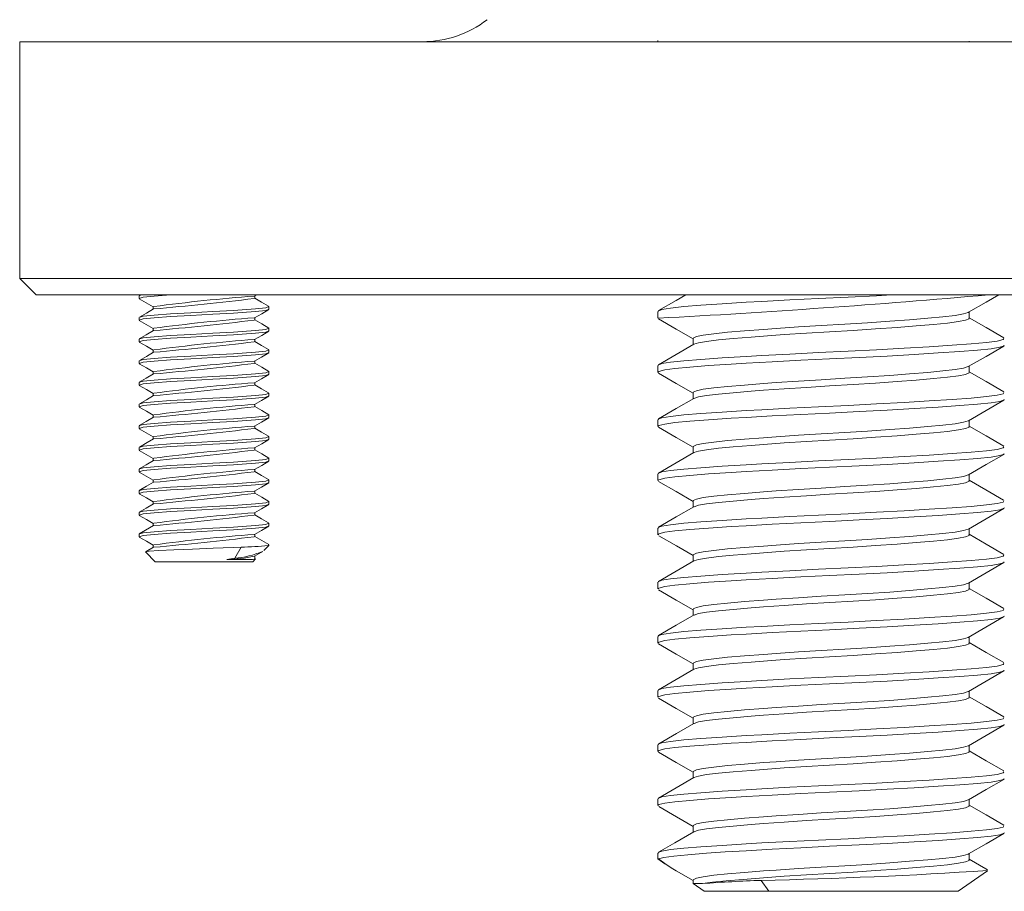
# Model space of a CAD drawing. Header units: inches. Extents: x 0.17 to 4.34, y 0.17 to 4.68.
# Tile 1 of 6: x 0.17 to 1.06, y 0.17 to 0.96. Entities that reach past the tile are written whole.
import ezdxf

# ---------------------------------------------------------------- set-up
doc = ezdxf.new("R2010")
doc.units = ezdxf.units.IN
doc.header["$MEASUREMENT"] = 0

msp = doc.modelspace()

# ---------------------------------------------------------------- linework, layer by layer
at = {"color": 7, "linetype": 'Continuous', "lineweight": 18}
for p, q in [((0.16535, 0.93852), (0.16535, 0.72352)), ((1.64035, 0.93852), (0.16535, 0.93852)), ((0.74537, 0.93953), (0.74537, 0.93852)), ((1.02837, 0.93852), (1.02837, 0.93907)), ((0.16535, 0.72352), (0.18035, 0.70852)), ((0.90285, 0.72352), (0.16535, 0.72352)), ((1.64035, 0.72352), (0.90285, 0.72352)), ((0.18035, 0.70852), (1.62535, 0.70852)), ((0.2738, 0.70766), (0.2738, 0.7052)), ((0.27397, 0.70766), (0.27381, 0.70772)), ((0.27507, 0.70852), (0.274, 0.7079)), ((0.27452, 0.70791), (0.27676, 0.70852)), ((0.37884, 0.70732), (0.38091, 0.70852)), ((0.37912, 0.70519), (0.37912, 0.70749)), ((0.28659, 0.6978), (0.28659, 0.69551)), ((0.39191, 0.69536), (0.39191, 0.69782)), ((0.74537, 0.69347), (0.74537, 0.68732)), ((1.02837, 0.68732), (1.02837, 0.69301)), ((0.2738, 0.68797), (0.2738, 0.68551)), ((0.27397, 0.68797), (0.27381, 0.68803)), ((0.37912, 0.6855), (0.37912, 0.6878)), ((0.28659, 0.67812), (0.28659, 0.67583)), ((0.39191, 0.67567), (0.39191, 0.67813)), ((0.2738, 0.66829), (0.2738, 0.66583)), ((0.27397, 0.66829), (0.27381, 0.66835)), ((0.37912, 0.66582), (0.37912, 0.66812)), ((0.77734, 0.66886), (0.77734, 0.66317)), ((0.28659, 0.65843), (0.28659, 0.65614)), ((0.39191, 0.65599), (0.39191, 0.65845)), ((0.2738, 0.6486), (0.2738, 0.64614)), ((0.27397, 0.6486), (0.27381, 0.64866)), ((0.37912, 0.64613), (0.37912, 0.64843)), ((0.28659, 0.63875), (0.28659, 0.63646)), ((0.39191, 0.6363), (0.39191, 0.63876)), ((0.74537, 0.64426), (0.74537, 0.6381)), ((1.02837, 0.6381), (1.02837, 0.6438)), ((0.2738, 0.62892), (0.2738, 0.62646)), ((0.27397, 0.62892), (0.27381, 0.62898)), ((0.37912, 0.62645), (0.37912, 0.62875)), ((0.28659, 0.61906), (0.28659, 0.61678)), ((0.39191, 0.61662), (0.39191, 0.61908)), ((0.77734, 0.61965), (0.77734, 0.61396)), ((0.2738, 0.60923), (0.2738, 0.60677)), ((0.27397, 0.60923), (0.27381, 0.60929)), ((0.37912, 0.60676), (0.37912, 0.60906)), ((0.28659, 0.59938), (0.28659, 0.59709)), ((0.39191, 0.59693), (0.39191, 0.59939)), ((0.74537, 0.59504), (0.74537, 0.58889)), ((1.02837, 0.58889), (1.02837, 0.59458)), ((0.2738, 0.58955), (0.2738, 0.58709)), ((0.27397, 0.58955), (0.27381, 0.58961)), ((0.37912, 0.58708), (0.37912, 0.58938)), ((0.28659, 0.57969), (0.28659, 0.57741)), ((0.39191, 0.57725), (0.39191, 0.57971)), ((0.2738, 0.56986), (0.2738, 0.5674)), ((0.27397, 0.56986), (0.27381, 0.56992)), ((0.37912, 0.56739), (0.37912, 0.56969)), ((0.77734, 0.57044), (0.77734, 0.56474)), ((0.28659, 0.56001), (0.28659, 0.55772)), ((0.39191, 0.55756), (0.39191, 0.56002)), ((0.2738, 0.55018), (0.2738, 0.54772)), ((0.27397, 0.55018), (0.27381, 0.55024)), ((0.37912, 0.54771), (0.37912, 0.55001)), ((0.28659, 0.54032), (0.28659, 0.53804)), ((0.39191, 0.53788), (0.39191, 0.54034)), ((0.74537, 0.54583), (0.74537, 0.53968)), ((1.02837, 0.53968), (1.02837, 0.54537)), ((0.2738, 0.53049), (0.2738, 0.52803)), ((0.27397, 0.53049), (0.27381, 0.53055)), ((0.37912, 0.52802), (0.37912, 0.53032)), ((0.28659, 0.52064), (0.28659, 0.51835)), ((0.39191, 0.51819), (0.39191, 0.52065)), ((0.77734, 0.52123), (0.77734, 0.51553)), ((0.2738, 0.51081), (0.2738, 0.50835)), ((0.27397, 0.51081), (0.27381, 0.51087)), ((0.37912, 0.50834), (0.37912, 0.51064)), ((0.28659, 0.50095), (0.28659, 0.49867)), ((0.39191, 0.49851), (0.39191, 0.50097)), ((0.74537, 0.49662), (0.74537, 0.49047)), ((1.02837, 0.49047), (1.02837, 0.49616)), ((0.2738, 0.49112), (0.2738, 0.48866)), ((0.27397, 0.49112), (0.27381, 0.49118)), ((0.37912, 0.48865), (0.37912, 0.49095)), ((0.27993, 0.47465), (0.28856, 0.46601)), ((0.28659, 0.48127), (0.28659, 0.47898)), ((0.36674, 0.47922), (0.3608, 0.46913)), ((0.38726, 0.47613), (0.39191, 0.48078)), ((0.39112, 0.48078), (0.39134, 0.48127)), ((0.39191, 0.48078), (0.39112, 0.48078)), ((0.39191, 0.48078), (0.39191, 0.48127)), ((0.28856, 0.46601), (0.37715, 0.46601)), ((0.3537, 0.46799), (0.3608, 0.46913)), ((0.37686, 0.46799), (0.3537, 0.46799)), ((0.37686, 0.46799), (0.37961, 0.46862)), ((0.37715, 0.46601), (0.37968, 0.46854)), ((0.37912, 0.46897), (0.37912, 0.47127)), ((0.77734, 0.47201), (0.77734, 0.46632)), ((0.74537, 0.44741), (0.74537, 0.44125)), ((1.02837, 0.44125), (1.02837, 0.44695)), ((0.77734, 0.4228), (0.77734, 0.41711)), ((0.74537, 0.39819), (0.74537, 0.39204)), ((1.02837, 0.39204), (1.02837, 0.39774)), ((0.77734, 0.37359), (0.77734, 0.36789)), ((0.74537, 0.34898), (0.74537, 0.34283)), ((1.02837, 0.34283), (1.02837, 0.34852)), ((0.77734, 0.32437), (0.77734, 0.31868)), ((0.74537, 0.29977), (0.74537, 0.29362)), ((1.02837, 0.29362), (1.02837, 0.29931)), ((0.77734, 0.27516), (0.77734, 0.26947)), ((0.74537, 0.25056), (0.74537, 0.2444)), ((1.02837, 0.2444), (1.02837, 0.2501)), ((0.77734, 0.22595), (0.77734, 0.22026)), ((0.74537, 0.20134), (0.74537, 0.19595)), ((1.02837, 0.19519), (1.02837, 0.20089)), ((0.74537, 0.19595), (0.7517, 0.19152)), ((0.74605, 0.19595), (0.74537, 0.19595)), ((1.01837, 0.16657), (1.04496, 0.18519)), ((0.77734, 0.17674), (0.77734, 0.17357)), ((0.77734, 0.17357), (0.78734, 0.16657)), ((0.78592, 0.17357), (0.77734, 0.17357)), ((0.84614, 0.16657), (0.83919, 0.17648)), ((0.78734, 0.16657), (0.84614, 0.16657)), ((0.84614, 0.16657), (1.01837, 0.16657))]:
    msp.add_line(p, q, dxfattribs=at)
at = {"color": 7, "linetype": 'Continuous', "lineweight": 18, "flags": 128}
for points in [[(0.27469, 0.70494), (0.27381, 0.70526), (0.2775, 0.70626), (0.28744, 0.70736), (0.30253, 0.70843), (0.30417, 0.70852)], [(0.95779, 0.70852), (0.94394, 0.70777), (0.91817, 0.70649), (0.89122, 0.70524), (0.86536, 0.70397), (0.83984, 0.70259), (0.82553, 0.70176), (0.80387, 0.7004), (0.78444, 0.69904), (0.76887, 0.69779), (0.75672, 0.69653), (0.74902, 0.69522), (0.74553, 0.69383), (0.7458, 0.69347)], [(0.77069, 0.70852), (0.76199, 0.70347), (0.74591, 0.69415)], [(1.02772, 0.69263), (1.04376, 0.70194), (1.0551, 0.70852)], [(0.27399, 0.70496), (0.28042, 0.70122), (0.28659, 0.69765)], [(0.27473, 0.68828), (0.2775, 0.68904), (0.28744, 0.69014), (0.30253, 0.69121), (0.32104, 0.69222), (0.34088, 0.69331), (0.35982, 0.69439), (0.36766, 0.69485), (0.3796, 0.69571), (0.38891, 0.69681), (0.3919, 0.69787), (0.39099, 0.69812)], [(0.39161, 0.69811), (0.38518, 0.70184), (0.37912, 0.70536)], [(0.27468, 0.68526), (0.27381, 0.68557), (0.2775, 0.68658), (0.28744, 0.68768), (0.30253, 0.68875), (0.32104, 0.68975), (0.34088, 0.69085), (0.35982, 0.69193), (0.36766, 0.69239), (0.3796, 0.69325), (0.38891, 0.69435), (0.39174, 0.69536)], [(0.28693, 0.69572), (0.28052, 0.69199), (0.2741, 0.68827)], [(0.37887, 0.68766), (0.3853, 0.69139), (0.39173, 0.69512)], [(1.02756, 0.69263), (1.02748, 0.69249), (1.0231, 0.69112), (1.01547, 0.68986), (1.00436, 0.68861), (0.99072, 0.68731), (0.97415, 0.68593), (0.95603, 0.68456), (0.93586, 0.68318), (0.91532, 0.6819), (0.89382, 0.68065), (0.87319, 0.67937), (0.85283, 0.67799), (0.84123, 0.67715), (0.82413, 0.6758), (0.80877, 0.67446), (0.79629, 0.67321), (0.78653, 0.67195), (0.78033, 0.67064), (0.77748, 0.66925), (0.77769, 0.66886)], [(0.27398, 0.68528), (0.28041, 0.68155), (0.28659, 0.67796)], [(0.39171, 0.67838), (0.38528, 0.6821), (0.37912, 0.68568)], [(0.74596, 0.68661), (0.76204, 0.67728), (0.77734, 0.6684)], [(0.77817, 0.66362), (0.78217, 0.66497), (0.78956, 0.66625), (0.80044, 0.6675), (0.81389, 0.66877), (0.83029, 0.67015), (0.84123, 0.671), (0.86, 0.67234), (0.88051, 0.67369), (0.90131, 0.67494), (0.92275, 0.6762), (0.94302, 0.6775), (0.96271, 0.6789), (0.98017, 0.68026), (0.9959, 0.68163), (1.00859, 0.6829), (1.01858, 0.68415), (1.02503, 0.68544), (1.02815, 0.68683), (1.02797, 0.68732)], [(1.05983, 0.66952), (1.04377, 0.67884), (1.02837, 0.68777)], [(0.27477, 0.66554), (0.27381, 0.66589), (0.2775, 0.66689), (0.28744, 0.66799), (0.30253, 0.66906), (0.32104, 0.67007), (0.34088, 0.67116), (0.35982, 0.67224), (0.36766, 0.67271), (0.3796, 0.67356), (0.38891, 0.67466), (0.39174, 0.67567)], [(0.28685, 0.67598), (0.28043, 0.67226), (0.274, 0.66853)], [(0.27452, 0.66854), (0.2775, 0.66936), (0.28744, 0.67045), (0.30253, 0.67153), (0.32104, 0.67253), (0.34088, 0.67362), (0.35982, 0.6747), (0.36766, 0.67517), (0.3796, 0.67602), (0.38891, 0.67712), (0.3919, 0.67819), (0.39118, 0.67839)], [(0.37887, 0.66797), (0.38528, 0.67169), (0.39171, 0.67542)], [(0.27403, 0.66556), (0.28046, 0.66183), (0.28659, 0.65827)], [(0.39161, 0.65874), (0.38518, 0.66247), (0.37912, 0.66599)], [(1.05991, 0.66886), (1.05916, 0.66786), (1.0536, 0.66649), (1.04396, 0.66523), (1.02997, 0.66398), (1.01281, 0.66269), (0.99199, 0.6613), (0.96925, 0.65994), (0.94394, 0.65856), (0.91817, 0.65728), (0.89122, 0.65603), (0.86536, 0.65475), (0.83984, 0.65337), (0.82553, 0.65254), (0.80387, 0.65118), (0.78444, 0.64982), (0.76887, 0.64858), (0.75672, 0.64732), (0.74902, 0.64601), (0.74553, 0.64462), (0.7458, 0.64426)], [(0.74587, 0.6381), (0.74631, 0.639), (0.75153, 0.64038), (0.76084, 0.64166), (0.77453, 0.6429), (0.79143, 0.64418), (0.81202, 0.64556), (0.82553, 0.64639), (0.84934, 0.64775), (0.87537, 0.64911), (0.90145, 0.65035), (0.92833, 0.65162), (0.95372, 0.65292), (0.97837, 0.65432), (1.00023, 0.65568), (1.0199, 0.65705), (1.03574, 0.65831), (1.04821, 0.65956), (1.05624, 0.66085), (1.06008, 0.66224), (1.05984, 0.66271)], [(0.77813, 0.66363), (0.7621, 0.65432), (0.74605, 0.64501)], [(0.2748, 0.64585), (0.27381, 0.6462), (0.2775, 0.64721), (0.28744, 0.64831), (0.30253, 0.64938), (0.32104, 0.65038), (0.34088, 0.65148), (0.35982, 0.65256), (0.36766, 0.65302), (0.3796, 0.65388), (0.38891, 0.65498), (0.39174, 0.65599)], [(0.28693, 0.65634), (0.28051, 0.65262), (0.27409, 0.6489)], [(0.27472, 0.64891), (0.2775, 0.64967), (0.28744, 0.65077), (0.30253, 0.65184), (0.32104, 0.65285), (0.34088, 0.65394), (0.35982, 0.65502), (0.36766, 0.65548), (0.3796, 0.65634), (0.38891, 0.65744), (0.3919, 0.6585), (0.39098, 0.65876)], [(0.37882, 0.64825), (0.38523, 0.65198), (0.39166, 0.65571)], [(1.02747, 0.64328), (1.04358, 0.65263), (1.0597, 0.66198)], [(0.27405, 0.64586), (0.28048, 0.64214), (0.28659, 0.63859)], [(0.39171, 0.63901), (0.38528, 0.64273), (0.37912, 0.64631)], [(0.27481, 0.62616), (0.27381, 0.62652), (0.2775, 0.62752), (0.28744, 0.62862), (0.30253, 0.62969), (0.32104, 0.6307), (0.34088, 0.63179), (0.35982, 0.63287), (0.36766, 0.63334), (0.3796, 0.63419), (0.38891, 0.63529), (0.39174, 0.6363)], [(0.28685, 0.63661), (0.28043, 0.63289), (0.274, 0.62916)], [(0.27452, 0.62917), (0.2775, 0.62999), (0.28744, 0.63108), (0.30253, 0.63216), (0.32104, 0.63316), (0.34088, 0.63425), (0.35982, 0.63533), (0.36766, 0.6358), (0.3796, 0.63665), (0.38891, 0.63775), (0.3919, 0.63882), (0.39118, 0.63902)], [(0.37881, 0.62856), (0.38523, 0.63229), (0.39166, 0.63602)], [(0.74595, 0.6374), (0.762, 0.6281), (0.77734, 0.61919)], [(1.02747, 0.64328), (1.0231, 0.64191), (1.01547, 0.64064), (1.00436, 0.63939), (0.99072, 0.6381), (0.97415, 0.63671), (0.95603, 0.63535), (0.93586, 0.63397), (0.91532, 0.63269), (0.89382, 0.63144), (0.87319, 0.63016), (0.85283, 0.62878), (0.84123, 0.62794), (0.82413, 0.62659), (0.80877, 0.62525), (0.79629, 0.624), (0.78653, 0.62274), (0.78033, 0.62143), (0.77748, 0.62004), (0.77769, 0.61965)], [(0.77818, 0.61441), (0.78217, 0.61575), (0.78956, 0.61704), (0.80044, 0.61828), (0.81389, 0.61956), (0.83029, 0.62094), (0.84123, 0.62178), (0.86, 0.62313), (0.88051, 0.62448), (0.90131, 0.62572), (0.92275, 0.62698), (0.94302, 0.62829), (0.96271, 0.62968), (0.98017, 0.63105), (0.9959, 0.63242), (1.00859, 0.63368), (1.01858, 0.63494), (1.02503, 0.63623), (1.02815, 0.63761), (1.02797, 0.6381)], [(1.05969, 0.62039), (1.04363, 0.6297), (1.02837, 0.63856)], [(0.39161, 0.61938), (0.38518, 0.6231), (0.37912, 0.62662)], [(0.27406, 0.62617), (0.28049, 0.62244), (0.28659, 0.6189)], [(0.27471, 0.60954), (0.2775, 0.6103), (0.28744, 0.6114), (0.30253, 0.61247), (0.32104, 0.61348), (0.34088, 0.61457), (0.35982, 0.61565), (0.36766, 0.61611), (0.3796, 0.61697), (0.38891, 0.61807), (0.3919, 0.61913), (0.39097, 0.61939)], [(1.05991, 0.61965), (1.05916, 0.61865), (1.0536, 0.61728), (1.04396, 0.61602), (1.02997, 0.61477), (1.01281, 0.61347), (0.99199, 0.61209), (0.96925, 0.61072), (0.94394, 0.60934), (0.91817, 0.60806), (0.89122, 0.60682), (0.86536, 0.60554), (0.83984, 0.60416), (0.82553, 0.60333), (0.80387, 0.60197), (0.78444, 0.60061), (0.76887, 0.59937), (0.75672, 0.59811), (0.74902, 0.5968), (0.74553, 0.59541), (0.7458, 0.59504)], [(0.27479, 0.60648), (0.27381, 0.60683), (0.2775, 0.60784), (0.28744, 0.60894), (0.30253, 0.61001), (0.32104, 0.61101), (0.34088, 0.61211), (0.35982, 0.61319), (0.36766, 0.61365), (0.3796, 0.61451), (0.38891, 0.61561), (0.39174, 0.61662)], [(0.28692, 0.61697), (0.28051, 0.61325), (0.27409, 0.60953)], [(0.37879, 0.60887), (0.38522, 0.6126), (0.39165, 0.61633)], [(0.74587, 0.58889), (0.74631, 0.58979), (0.75153, 0.59116), (0.76084, 0.59244), (0.77453, 0.59369), (0.79143, 0.59497), (0.81202, 0.59635), (0.82553, 0.59718), (0.84934, 0.59854), (0.87537, 0.5999), (0.90145, 0.60114), (0.92833, 0.6024), (0.95372, 0.60371), (0.97837, 0.6051), (1.00023, 0.60647), (1.0199, 0.60784), (1.03574, 0.6091), (1.04821, 0.61035), (1.05624, 0.61164), (1.06008, 0.61303), (1.05984, 0.6135)], [(0.77813, 0.61442), (0.76208, 0.6051), (0.746, 0.59577)], [(1.02767, 0.59418), (1.04373, 0.6035), (1.0598, 0.61283)], [(0.27404, 0.6065), (0.28048, 0.60277), (0.28659, 0.59922)], [(0.27452, 0.5898), (0.2775, 0.59062), (0.28744, 0.59171), (0.30253, 0.59279), (0.32104, 0.59379), (0.34088, 0.59488), (0.35982, 0.59596), (0.36766, 0.59643), (0.3796, 0.59728), (0.38891, 0.59838), (0.3919, 0.59945), (0.39118, 0.59964)], [(0.39171, 0.59964), (0.38528, 0.60336), (0.37912, 0.60694)], [(0.27471, 0.58682), (0.27381, 0.58715), (0.2775, 0.58815), (0.28744, 0.58925), (0.30253, 0.59032), (0.32104, 0.59133), (0.34088, 0.59242), (0.35982, 0.5935), (0.36766, 0.59396), (0.3796, 0.59482), (0.38891, 0.59592), (0.39174, 0.59693)], [(0.28685, 0.59724), (0.28042, 0.59352), (0.274, 0.58979)], [(0.37882, 0.5892), (0.38525, 0.59293), (0.39169, 0.59667)], [(1.02754, 0.59418), (1.02748, 0.59407), (1.0231, 0.5927), (1.01547, 0.59143), (1.00436, 0.59018), (0.99072, 0.58889), (0.97415, 0.5875), (0.95603, 0.58614), (0.93586, 0.58476), (0.91532, 0.58347), (0.89382, 0.58223), (0.87319, 0.58095), (0.85283, 0.57957), (0.84123, 0.57872), (0.82413, 0.57738), (0.80877, 0.57603), (0.79629, 0.57479), (0.78653, 0.57352), (0.78033, 0.57222), (0.77748, 0.57082), (0.77769, 0.57044)], [(0.274, 0.58684), (0.28044, 0.5831), (0.28659, 0.57953)], [(0.3916, 0.58001), (0.38517, 0.58373), (0.37912, 0.58724)], [(0.74603, 0.58815), (0.76209, 0.57883), (0.77734, 0.56998)], [(0.77805, 0.56514), (0.77805, 0.56516), (0.78217, 0.56654), (0.78956, 0.56782), (0.80044, 0.56907), (0.81389, 0.57035), (0.83029, 0.57173), (0.84123, 0.57257), (0.86, 0.57392), (0.88051, 0.57526), (0.90131, 0.57651), (0.92275, 0.57777), (0.94302, 0.57908), (0.96271, 0.58047), (0.98017, 0.58183), (0.9959, 0.58321), (1.00859, 0.58447), (1.01858, 0.58572), (1.02503, 0.58702), (1.02815, 0.5884), (1.02797, 0.58889)], [(1.05983, 0.57109), (1.04376, 0.58041), (1.02837, 0.58935)], [(0.27467, 0.56715), (0.27381, 0.56746), (0.2775, 0.56847), (0.28744, 0.56957), (0.30253, 0.57064), (0.32104, 0.57164), (0.34088, 0.57274), (0.35982, 0.57382), (0.36766, 0.57428), (0.3796, 0.57514), (0.38891, 0.57624), (0.39174, 0.57725)], [(0.28692, 0.5776), (0.2813, 0.57434), (0.27409, 0.57016)], [(0.2747, 0.57016), (0.2775, 0.57093), (0.28744, 0.57203), (0.30253, 0.5731), (0.32104, 0.5741), (0.34088, 0.5752), (0.35982, 0.57628), (0.36766, 0.57674), (0.3796, 0.5776), (0.38891, 0.5787), (0.3919, 0.57976), (0.39097, 0.58002)], [(0.37886, 0.56954), (0.38529, 0.57327), (0.39172, 0.57701)], [(0.27398, 0.56717), (0.28041, 0.56344), (0.28659, 0.55985)], [(0.39171, 0.56027), (0.38528, 0.56399), (0.37912, 0.56757)], [(1.05991, 0.57044), (1.05916, 0.56944), (1.0536, 0.56807), (1.04396, 0.5668), (1.02997, 0.56555), (1.01281, 0.56426), (0.99199, 0.56287), (0.96925, 0.56151), (0.94394, 0.56013), (0.91817, 0.55885), (0.89122, 0.55761), (0.86536, 0.55633), (0.83984, 0.55495), (0.82553, 0.55412), (0.80387, 0.55276), (0.78444, 0.5514), (0.76887, 0.55015), (0.75672, 0.54889), (0.74902, 0.54759), (0.74553, 0.54619), (0.7458, 0.54583)], [(0.74587, 0.53968), (0.74631, 0.54057), (0.75153, 0.54195), (0.76084, 0.54323), (0.77453, 0.54448), (0.79143, 0.54576), (0.81202, 0.54713), (0.82553, 0.54797), (0.84934, 0.54933), (0.87537, 0.55068), (0.90145, 0.55193), (0.92833, 0.55319), (0.95372, 0.5545), (0.97837, 0.55589), (1.00023, 0.55725), (1.0199, 0.55862), (1.03574, 0.55989), (1.04821, 0.56114), (1.05624, 0.56243), (1.06008, 0.56382), (1.05984, 0.56428)], [(0.77802, 0.56514), (0.76199, 0.55583), (0.74593, 0.54652)], [(0.27472, 0.54745), (0.27381, 0.54777), (0.2775, 0.54878), (0.28744, 0.54988), (0.30253, 0.55095), (0.32104, 0.55196), (0.34088, 0.55305), (0.35982, 0.55413), (0.36766, 0.55459), (0.3796, 0.55545), (0.38891, 0.55655), (0.39174, 0.55756)], [(0.28684, 0.55787), (0.28042, 0.55415), (0.274, 0.55042)], [(0.27452, 0.55043), (0.2775, 0.55125), (0.28744, 0.55234), (0.30253, 0.55342), (0.32104, 0.55442), (0.34088, 0.55551), (0.35982, 0.55659), (0.36766, 0.55706), (0.3796, 0.55791), (0.38891, 0.55901), (0.3919, 0.56008), (0.39118, 0.56027)], [(0.37887, 0.54986), (0.3853, 0.55359), (0.39172, 0.55732)], [(1.02759, 0.54492), (1.04363, 0.55423), (1.05968, 0.56354)], [(0.27401, 0.54747), (0.28043, 0.54374), (0.28659, 0.54017)], [(0.3916, 0.54064), (0.38517, 0.54437), (0.37912, 0.54787)], [(0.2748, 0.52774), (0.27381, 0.52809), (0.2775, 0.5291), (0.28744, 0.5302), (0.30253, 0.53127), (0.32104, 0.53227), (0.34088, 0.53337), (0.35982, 0.53445), (0.36766, 0.53491), (0.3796, 0.53577), (0.38891, 0.53687), (0.39174, 0.53788)], [(0.28691, 0.53823), (0.28068, 0.53461), (0.27408, 0.53078)], [(0.27469, 0.53079), (0.2775, 0.53156), (0.28744, 0.53266), (0.30253, 0.53373), (0.32104, 0.53473), (0.34088, 0.53583), (0.35982, 0.53691), (0.36766, 0.53737), (0.3796, 0.53823), (0.38891, 0.53933), (0.3919, 0.54039), (0.39096, 0.54065)], [(0.37883, 0.53015), (0.38525, 0.53388), (0.39167, 0.5376)], [(0.74588, 0.53902), (0.76195, 0.5297), (0.77734, 0.52077)], [(1.02752, 0.54492), (1.02748, 0.54486), (1.0231, 0.54348), (1.01547, 0.54222), (1.00436, 0.54097), (0.99072, 0.53967), (0.97415, 0.53829), (0.95603, 0.53692), (0.93586, 0.53554), (0.91532, 0.53426), (0.89382, 0.53301), (0.87319, 0.53174), (0.85283, 0.53036), (0.84123, 0.52951), (0.82413, 0.52817), (0.80877, 0.52682), (0.79629, 0.52557), (0.78653, 0.52431), (0.78033, 0.52301), (0.77748, 0.52161), (0.77769, 0.52123)], [(0.7782, 0.516), (0.78217, 0.51733), (0.78956, 0.51861), (0.80044, 0.51986), (0.81389, 0.52114), (0.83029, 0.52251), (0.84123, 0.52336), (0.86, 0.52471), (0.88051, 0.52605), (0.90131, 0.5273), (0.92275, 0.52856), (0.94302, 0.52987), (0.96271, 0.53126), (0.98017, 0.53262), (0.9959, 0.53399), (1.00859, 0.53526), (1.01858, 0.53651), (1.02503, 0.5378), (1.02815, 0.53919), (1.02797, 0.53968)], [(1.05961, 0.52201), (1.04355, 0.53132), (1.02837, 0.54014)], [(0.39171, 0.5209), (0.38528, 0.52462), (0.37912, 0.5282)], [(0.27405, 0.52775), (0.28048, 0.52403), (0.28659, 0.52048)], [(0.27452, 0.51106), (0.2775, 0.51187), (0.28744, 0.51297), (0.30253, 0.51405), (0.32104, 0.51505), (0.34088, 0.51614), (0.35982, 0.51722), (0.36766, 0.51769), (0.3796, 0.51854), (0.38891, 0.51964), (0.3919, 0.52071), (0.39118, 0.5209)], [(1.05991, 0.52123), (1.05916, 0.52022), (1.0536, 0.51885), (1.04396, 0.51759), (1.02997, 0.51634), (1.01281, 0.51505), (0.99199, 0.51366), (0.96925, 0.5123), (0.94394, 0.51092), (0.91817, 0.50964), (0.89122, 0.50839), (0.86536, 0.50712), (0.83984, 0.50574), (0.82553, 0.5049), (0.80387, 0.50355), (0.78444, 0.50219), (0.76887, 0.50094), (0.75672, 0.49968), (0.74902, 0.49837), (0.74553, 0.49698), (0.7458, 0.49662)], [(0.2748, 0.50805), (0.27381, 0.5084), (0.2775, 0.50941), (0.28744, 0.51051), (0.30253, 0.51158), (0.32104, 0.51259), (0.34088, 0.51368), (0.35982, 0.51476), (0.36766, 0.51522), (0.3796, 0.51608), (0.38891, 0.51718), (0.39174, 0.51819)], [(0.28685, 0.5185), (0.28043, 0.51478), (0.274, 0.51105)], [(0.37881, 0.51046), (0.38523, 0.51418), (0.39166, 0.51791)], [(0.74587, 0.49047), (0.74631, 0.49136), (0.75153, 0.49274), (0.76084, 0.49402), (0.77453, 0.49527), (0.79143, 0.49654), (0.81202, 0.49792), (0.82553, 0.49875), (0.84934, 0.50011), (0.87537, 0.50147), (0.90145, 0.50272), (0.92833, 0.50398), (0.95372, 0.50529), (0.97837, 0.50668), (1.00023, 0.50804), (1.0199, 0.50941), (1.03574, 0.51067), (1.04821, 0.51192), (1.05624, 0.51322), (1.06008, 0.5146), (1.05984, 0.51507)], [(0.77815, 0.516), (0.7621, 0.50668), (0.74603, 0.49737)], [(1.02756, 0.49569), (1.04362, 0.50501), (1.05969, 0.51433)], [(0.27405, 0.50807), (0.28048, 0.50434), (0.28659, 0.50079)], [(0.27468, 0.49142), (0.2775, 0.49219), (0.28744, 0.49329), (0.30253, 0.49436), (0.32104, 0.49536), (0.34088, 0.49646), (0.35982, 0.49754), (0.36766, 0.498), (0.3796, 0.49886), (0.38891, 0.49996), (0.3919, 0.50102), (0.39096, 0.50128)], [(0.3916, 0.50127), (0.38517, 0.505), (0.37912, 0.5085)], [(0.2748, 0.48837), (0.27381, 0.48872), (0.2775, 0.48973), (0.28744, 0.49083), (0.30253, 0.4919), (0.32104, 0.4929), (0.34088, 0.494), (0.35982, 0.49508), (0.36766, 0.49554), (0.3796, 0.4964), (0.38891, 0.4975), (0.39174, 0.49851)], [(0.28691, 0.49885), (0.27969, 0.49466), (0.27408, 0.49141)], [(0.3788, 0.49076), (0.38522, 0.49449), (0.39165, 0.49822)], [(1.02751, 0.49569), (1.02748, 0.49564), (1.0231, 0.49427), (1.01547, 0.493), (1.00436, 0.49175), (0.99072, 0.49046), (0.97415, 0.48908), (0.95603, 0.48771), (0.93586, 0.48633), (0.91532, 0.48505), (0.89382, 0.4838), (0.87319, 0.48252), (0.85283, 0.48114), (0.84123, 0.4803), (0.82413, 0.47895), (0.80877, 0.47761), (0.79629, 0.47636), (0.78653, 0.4751), (0.78033, 0.47379), (0.77748, 0.4724), (0.77769, 0.47201)], [(0.27405, 0.48838), (0.28049, 0.48465), (0.28659, 0.48111)], [(0.39171, 0.48153), (0.38528, 0.48525), (0.37912, 0.48883)], [(0.74609, 0.48968), (0.76215, 0.48037), (0.77734, 0.47155)], [(0.77804, 0.46669), (0.77805, 0.46674), (0.78217, 0.46812), (0.78956, 0.4694), (0.80044, 0.47064), (0.81389, 0.47192), (0.83029, 0.4733), (0.84123, 0.47415), (0.86, 0.47549), (0.88051, 0.47684), (0.90131, 0.47809), (0.92275, 0.47935), (0.94302, 0.48065), (0.96271, 0.48205), (0.98017, 0.48341), (0.9959, 0.48478), (1.00859, 0.48605), (1.01858, 0.4873), (1.02503, 0.48859), (1.02815, 0.48998), (1.02797, 0.49047)], [(1.05978, 0.4727), (1.0437, 0.48203), (1.02837, 0.49093)], [(0.28013, 0.47485), (0.27969, 0.47496), (0.28292, 0.47559), (0.29185, 0.47628), (0.30558, 0.47695), (0.32249, 0.47757), (0.3412, 0.47826), (0.35942, 0.47894), (0.36674, 0.47922)], [(0.28685, 0.47914), (0.28043, 0.47541), (0.28, 0.47516)], [(0.37881, 0.47108), (0.38523, 0.47482), (0.38611, 0.47532)], [(1.05991, 0.47201), (1.05916, 0.47101), (1.0536, 0.46964), (1.04396, 0.46838), (1.02997, 0.46713), (1.01281, 0.46584), (0.99199, 0.46445), (0.96925, 0.46309), (0.94394, 0.46171), (0.91817, 0.46043), (0.89122, 0.45918), (0.86536, 0.4579), (0.83984, 0.45652), (0.82553, 0.45569), (0.80387, 0.45433), (0.78444, 0.45297), (0.76887, 0.45173), (0.75672, 0.45047), (0.74902, 0.44916), (0.74553, 0.44777), (0.7458, 0.44741)], [(0.77798, 0.46669), (0.76194, 0.45737), (0.74587, 0.44806)], [(0.74587, 0.44125), (0.74631, 0.44215), (0.75153, 0.44353), (0.76084, 0.44481), (0.77453, 0.44605), (0.79143, 0.44733), (0.81202, 0.44871), (0.82553, 0.44954), (0.84934, 0.4509), (0.87537, 0.45226), (0.90145, 0.4535), (0.92833, 0.45477), (0.95372, 0.45607), (0.97837, 0.45747), (1.00023, 0.45883), (1.0199, 0.4602), (1.03574, 0.46146), (1.04821, 0.46271), (1.05624, 0.464), (1.06008, 0.46539), (1.05984, 0.46586)], [(1.02772, 0.44657), (1.04376, 0.45588), (1.05982, 0.4652)], [(0.74597, 0.44054), (0.76205, 0.43122), (0.77734, 0.42234)], [(1.02756, 0.44657), (1.02748, 0.44643), (1.0231, 0.44506), (1.01547, 0.44379), (1.00436, 0.44254), (0.99072, 0.44125), (0.97415, 0.43986), (0.95603, 0.4385), (0.93586, 0.43712), (0.91532, 0.43584), (0.89382, 0.43459), (0.87319, 0.43331), (0.85283, 0.43193), (0.84123, 0.43109), (0.82413, 0.42974), (0.80877, 0.4284), (0.79629, 0.42715), (0.78653, 0.42589), (0.78033, 0.42458), (0.77748, 0.42319), (0.77769, 0.4228)], [(0.77834, 0.41762), (0.78217, 0.4189), (0.78956, 0.42019), (0.80044, 0.42143), (0.81389, 0.42271), (0.83029, 0.42409), (0.84123, 0.42493), (0.86, 0.42628), (0.88051, 0.42763), (0.90131, 0.42887), (0.92275, 0.43013), (0.94302, 0.43144), (0.96271, 0.43283), (0.98017, 0.4342), (0.9959, 0.43557), (1.00859, 0.43683), (1.01858, 0.43808), (1.02503, 0.43938), (1.02815, 0.44076), (1.02797, 0.44125)], [(1.05969, 0.42354), (1.04364, 0.43285), (1.02837, 0.44171)], [(1.05991, 0.4228), (1.05916, 0.4218), (1.0536, 0.42043), (1.04396, 0.41917), (1.02997, 0.41792), (1.01281, 0.41662), (0.99199, 0.41524), (0.96925, 0.41387), (0.94394, 0.41249), (0.91817, 0.41121), (0.89122, 0.40997), (0.86536, 0.40869), (0.83984, 0.40731), (0.82553, 0.40648), (0.80387, 0.40512), (0.78444, 0.40376), (0.76887, 0.40252), (0.75672, 0.40126), (0.74902, 0.39995), (0.74553, 0.39856), (0.7458, 0.39819)], [(0.74587, 0.39204), (0.74631, 0.39293), (0.75153, 0.39431), (0.76084, 0.39559), (0.77453, 0.39684), (0.79143, 0.39812), (0.81202, 0.3995), (0.82553, 0.40033), (0.84934, 0.40169), (0.87537, 0.40305), (0.90145, 0.40429), (0.92833, 0.40555), (0.95372, 0.40686), (0.97837, 0.40825), (1.00023, 0.40961), (1.0199, 0.41098), (1.03574, 0.41225), (1.04821, 0.4135), (1.05624, 0.41479), (1.06008, 0.41618), (1.05984, 0.41665)], [(0.77824, 0.41763), (0.76213, 0.40828), (0.746, 0.39893)], [(1.02748, 0.39722), (1.04352, 0.40653), (1.05959, 0.41585)], [(1.02748, 0.39722), (1.0231, 0.39585), (1.01547, 0.39458), (1.00436, 0.39333), (0.99072, 0.39204), (0.97415, 0.39065), (0.95603, 0.38929), (0.93586, 0.3879), (0.91532, 0.38662), (0.89382, 0.38538), (0.87319, 0.3841), (0.85283, 0.38272), (0.84123, 0.38187), (0.82413, 0.38053), (0.80877, 0.37918), (0.79629, 0.37793), (0.78653, 0.37667), (0.78033, 0.37537), (0.77748, 0.37397), (0.77769, 0.37359)], [(0.74594, 0.39135), (0.76199, 0.38204), (0.77734, 0.37313)], [(0.77804, 0.36828), (0.77805, 0.36831), (0.78217, 0.36969), (0.78956, 0.37097), (0.80044, 0.37222), (0.81389, 0.3735), (0.83029, 0.37488), (0.84123, 0.37572), (0.86, 0.37707), (0.88051, 0.37841), (0.90131, 0.37966), (0.92275, 0.38092), (0.94302, 0.38223), (0.96271, 0.38362), (0.98017, 0.38498), (0.9959, 0.38636), (1.00859, 0.38762), (1.01858, 0.38887), (1.02503, 0.39017), (1.02815, 0.39155), (1.02797, 0.39204)], [(1.05969, 0.37433), (1.04362, 0.38365), (1.02837, 0.3925)], [(1.05991, 0.37359), (1.05916, 0.37259), (1.0536, 0.37122), (1.04396, 0.36995), (1.02997, 0.3687), (1.01281, 0.36741), (0.99199, 0.36602), (0.96925, 0.36466), (0.94394, 0.36328), (0.91817, 0.362), (0.89122, 0.36076), (0.86536, 0.35948), (0.83984, 0.3581), (0.82553, 0.35727), (0.80387, 0.35591), (0.78444, 0.35455), (0.76887, 0.3533), (0.75672, 0.35204), (0.74902, 0.35074), (0.74553, 0.34934), (0.7458, 0.34898)], [(0.74587, 0.34283), (0.74631, 0.34372), (0.75153, 0.3451), (0.76084, 0.34638), (0.77453, 0.34763), (0.79143, 0.34891), (0.81202, 0.35028), (0.82553, 0.35112), (0.84934, 0.35247), (0.87537, 0.35383), (0.90145, 0.35508), (0.92833, 0.35634), (0.95372, 0.35765), (0.97837, 0.35904), (1.00023, 0.3604), (1.0199, 0.36177), (1.03574, 0.36304), (1.04821, 0.36429), (1.05624, 0.36558), (1.06008, 0.36696), (1.05984, 0.36743)], [(0.77801, 0.36828), (0.76196, 0.35896), (0.74588, 0.34964)], [(1.02766, 0.34811), (1.04372, 0.35743), (1.0598, 0.36676)], [(0.74603, 0.34208), (0.76209, 0.33277), (0.77734, 0.32391)], [(1.02754, 0.34811), (1.02748, 0.348), (1.0231, 0.34663), (1.01547, 0.34537), (1.00436, 0.34412), (0.99072, 0.34282), (0.97415, 0.34144), (0.95603, 0.34007), (0.93586, 0.33869), (0.91532, 0.33741), (0.89382, 0.33616), (0.87319, 0.33488), (0.85283, 0.33351), (0.84123, 0.33266), (0.82413, 0.33132), (0.80877, 0.32997), (0.79629, 0.32872), (0.78653, 0.32746), (0.78033, 0.32615), (0.77748, 0.32476), (0.77769, 0.32437)], [(0.77825, 0.31916), (0.78217, 0.32048), (0.78956, 0.32176), (0.80044, 0.32301), (0.81389, 0.32429), (0.83029, 0.32566), (0.84123, 0.32651), (0.86, 0.32785), (0.88051, 0.3292), (0.90131, 0.33045), (0.92275, 0.33171), (0.94302, 0.33302), (0.96271, 0.33441), (0.98017, 0.33577), (0.9959, 0.33714), (1.00859, 0.33841), (1.01858, 0.33966), (1.02503, 0.34095), (1.02815, 0.34234), (1.02797, 0.34283)], [(1.0598, 0.32505), (1.04374, 0.33436), (1.02837, 0.34329)], [(1.05991, 0.32437), (1.05916, 0.32337), (1.0536, 0.322), (1.04396, 0.32074), (1.02997, 0.31949), (1.01281, 0.3182), (0.99199, 0.31681), (0.96925, 0.31545), (0.94394, 0.31407), (0.91817, 0.31279), (0.89122, 0.31154), (0.86536, 0.31026), (0.83984, 0.30889), (0.82553, 0.30805), (0.80387, 0.3067), (0.78444, 0.30534), (0.76887, 0.30409), (0.75672, 0.30283), (0.74902, 0.30152), (0.74553, 0.30013), (0.7458, 0.29977)], [(0.74587, 0.29362), (0.74631, 0.29451), (0.75153, 0.29589), (0.76084, 0.29717), (0.77453, 0.29841), (0.79143, 0.29969), (0.81202, 0.30107), (0.82553, 0.3019), (0.84934, 0.30326), (0.87537, 0.30462), (0.90145, 0.30587), (0.92833, 0.30713), (0.95372, 0.30843), (0.97837, 0.30983), (1.00023, 0.31119), (1.0199, 0.31256), (1.03574, 0.31382), (1.04821, 0.31507), (1.05624, 0.31637), (1.06008, 0.31775), (1.05984, 0.31822)], [(0.77818, 0.31917), (0.76214, 0.30986), (0.74608, 0.30055)], [(1.02761, 0.29886), (1.04364, 0.30817), (1.05969, 0.31748)], [(1.02752, 0.29887), (1.02748, 0.29879), (1.0231, 0.29742), (1.01547, 0.29615), (1.00436, 0.2949), (0.99072, 0.29361), (0.97415, 0.29222), (0.95603, 0.29086), (0.93586, 0.28948), (0.91532, 0.2882), (0.89382, 0.28695), (0.87319, 0.28567), (0.85283, 0.28429), (0.84123, 0.28345), (0.82413, 0.2821), (0.80877, 0.28076), (0.79629, 0.27951), (0.78653, 0.27825), (0.78033, 0.27694), (0.77748, 0.27555), (0.77769, 0.27516)], [(0.74588, 0.29296), (0.76195, 0.28364), (0.77734, 0.2747)], [(0.77811, 0.2699), (0.78217, 0.27127), (0.78956, 0.27255), (0.80044, 0.27379), (0.81389, 0.27507), (0.83029, 0.27645), (0.84123, 0.2773), (0.86, 0.27864), (0.88051, 0.27999), (0.90131, 0.28124), (0.92275, 0.2825), (0.94302, 0.2838), (0.96271, 0.2852), (0.98017, 0.28656), (0.9959, 0.28793), (1.00859, 0.2892), (1.01858, 0.29045), (1.02503, 0.29174), (1.02815, 0.29313), (1.02797, 0.29362)], [(1.05968, 0.27591), (1.04361, 0.28523), (1.02837, 0.29408)], [(1.05991, 0.27516), (1.05916, 0.27416), (1.0536, 0.27279), (1.04396, 0.27153), (1.02997, 0.27028), (1.01281, 0.26899), (0.99199, 0.2676), (0.96925, 0.26624), (0.94394, 0.26486), (0.91817, 0.26358), (0.89122, 0.26233), (0.86536, 0.26105), (0.83984, 0.25967), (0.82553, 0.25884), (0.80387, 0.25748), (0.78444, 0.25612), (0.76887, 0.25488), (0.75672, 0.25362), (0.74902, 0.25231), (0.74553, 0.25092), (0.7458, 0.25056)], [(0.74587, 0.2444), (0.74631, 0.2453), (0.75153, 0.24668), (0.76084, 0.24796), (0.77453, 0.2492), (0.79143, 0.25048), (0.81202, 0.25186), (0.82553, 0.25269), (0.84934, 0.25405), (0.87537, 0.25541), (0.90145, 0.25665), (0.92833, 0.25791), (0.95372, 0.25922), (0.97837, 0.26061), (1.00023, 0.26198), (1.0199, 0.26335), (1.03574, 0.26461), (1.04821, 0.26586), (1.05624, 0.26715), (1.06008, 0.26854), (1.05984, 0.26901)], [(0.7781, 0.26991), (0.76203, 0.26058), (0.74595, 0.25126)], [(1.02756, 0.24963), (1.04362, 0.25895), (1.05969, 0.26827)], [(0.74609, 0.24362), (0.76214, 0.23431), (0.77734, 0.22549)], [(1.02751, 0.24963), (1.02748, 0.24958), (1.0231, 0.24821), (1.01547, 0.24694), (1.00436, 0.24569), (0.99072, 0.2444), (0.97415, 0.24301), (0.95603, 0.24165), (0.93586, 0.24027), (0.91532, 0.23898), (0.89382, 0.23774), (0.87319, 0.23646), (0.85283, 0.23508), (0.84123, 0.23424), (0.82413, 0.23289), (0.80877, 0.23154), (0.79629, 0.2303), (0.78653, 0.22904), (0.78033, 0.22773), (0.77748, 0.22634), (0.77769, 0.22595)], [(0.77807, 0.22068), (0.78217, 0.22205), (0.78956, 0.22333), (0.80044, 0.22458), (0.81389, 0.22586), (0.83029, 0.22724), (0.84123, 0.22808), (0.86, 0.22943), (0.88051, 0.23077), (0.90131, 0.23202), (0.92275, 0.23328), (0.94302, 0.23459), (0.96271, 0.23598), (0.98017, 0.23735), (0.9959, 0.23872), (1.00859, 0.23998), (1.01858, 0.24123), (1.02503, 0.24253), (1.02815, 0.24391), (1.02797, 0.2444)], [(1.05984, 0.2266), (1.04377, 0.23592), (1.02837, 0.24486)], [(1.05991, 0.22595), (1.05916, 0.22495), (1.0536, 0.22358), (1.04396, 0.22232), (1.02997, 0.22107), (1.01281, 0.21977), (0.99199, 0.21839), (0.96925, 0.21702), (0.94394, 0.21564), (0.91817, 0.21436), (0.89122, 0.21312), (0.86536, 0.21184), (0.83984, 0.21046), (0.82553, 0.20963), (0.80387, 0.20827), (0.78444, 0.20691), (0.76887, 0.20567), (0.75672, 0.2044), (0.74902, 0.2031), (0.74553, 0.2017), (0.7458, 0.20134)], [(0.77807, 0.22068), (0.76078, 0.21064), (0.74599, 0.20207)], [(0.74605, 0.19595), (0.75064, 0.1973), (0.75976, 0.19862), (0.77264, 0.19983), (0.78964, 0.20114), (0.8064, 0.20228), (0.82553, 0.20348), (0.84934, 0.20484), (0.87537, 0.2062), (0.90145, 0.20744), (0.92833, 0.2087), (0.95372, 0.21001), (0.97837, 0.2114), (1.00023, 0.21276), (1.0199, 0.21413), (1.03574, 0.2154), (1.04821, 0.21665), (1.05624, 0.21794), (1.06008, 0.21933), (1.05984, 0.2198)], [(1.02772, 0.20051), (1.04376, 0.20982), (1.05982, 0.21914)], [(1.02756, 0.20051), (1.02748, 0.20037), (1.0231, 0.19899), (1.01547, 0.19773), (1.00436, 0.19648), (0.99072, 0.19519), (0.97415, 0.1938), (0.95603, 0.19244), (0.93586, 0.19105), (0.91532, 0.18977), (0.89382, 0.18853), (0.87319, 0.18725), (0.85283, 0.18587), (0.84123, 0.18502), (0.82413, 0.18368), (0.80877, 0.18233), (0.79629, 0.18108), (0.78653, 0.17982), (0.78033, 0.17852), (0.77748, 0.17712), (0.77769, 0.17674)], [(0.759, 0.18702), (0.75275, 0.1908), (0.74605, 0.19595)], [(0.78592, 0.17357), (0.79499, 0.17479), (0.80736, 0.17605), (0.82281, 0.17742), (0.84123, 0.17887), (0.86, 0.18022), (0.88051, 0.18156), (0.90131, 0.18281), (0.92275, 0.18407), (0.94302, 0.18538), (0.96271, 0.18677), (0.98017, 0.18813), (0.9959, 0.18951), (1.00859, 0.19077), (1.01858, 0.19202), (1.02503, 0.19331), (1.02815, 0.1947), (1.02797, 0.19519)], [(1.045, 0.18599), (1.04353, 0.18685), (1.02837, 0.19565)], [(0.75896, 0.18695), (0.76206, 0.18515), (0.77734, 0.17628)]]:
    msp.add_lwpolyline(points, dxfattribs=at)
at = {"color": 7, "linetype": 'Continuous', "lineweight": 18}
for centre, radius, start, end in [((0.5314, 1.03498), 0.09646, 270, 307.56551), ((0.48309, -0.73901), 1.4501, 94.1368, 97.76193), ((0.27219, 9.51501), 8.8404, 273.071447, 275.019797), ((0.05681, 3.35759), 2.67184, 274.94804, 276.91435), ((0.49214, -0.84214), 1.53401, 94.24905, 97.67587), ((-0.00845, 3.9494), 3.28675, 275.16191, 276.76046), ((0.49022, -0.8441), 1.51618, 94.22621, 97.69333), ((0.05406, 3.34398), 2.69774, 274.95901, 276.90645), ((0.47811, -0.75206), 1.40384, 94.06934, 97.81395), ((-0.00879, 3.9132), 3.28994, 275.16281, 276.75981), ((0.47687, -0.76033), 1.39237, 94.05194, 97.8274), ((0.0511, 3.33239), 2.72568, 274.97061, 276.8981), ((0.47363, -0.75007), 1.36225, 94.0049, 97.86385), ((-0.00917, 3.87745), 3.29358, 275.16384, 276.75908), ((0.47916, -0.8208), 1.41359, 94.0839, 97.8027), ((0.04801, 3.32201), 2.75482, 274.98246, 276.88956), ((0.48926, -0.9337), 1.50731, 94.21464, 97.70218), ((-0.00961, 3.84215), 3.29768, 275.16499, 276.75825), ((0.49288, -0.98676), 1.54087, 94.2577, 97.66927), ((0.04502, 3.31062), 2.78296, 274.99367, 276.8815), ((0.48173, -0.90364), 1.43749, 94.11883, 97.77577), ((-0.00852, 3.79263), 3.28746, 275.16211, 276.76032), ((0.47728, -0.8822), 1.39614, 94.05769, 97.82295), ((0.04208, 3.29877), 2.81064, 275.00448, 276.87372), ((0.47375, -0.86933), 1.36341, 94.00675, 97.86242), ((-0.00486, 3.71896), 3.25298, 275.15226, 276.7674), ((0.3545, 0.54851), 0.07962, 274.53654, 293.34947), ((0.35901, 0.7912), 0.31208, 271.4201, 275.90477), ((0.35168, 0.58539), 0.11742, 270.98871, 283.198), ((0.73562, 4.92574), 4.7504, 271.24925, 273.73171), ((0.88215, -1.10098), 1.27818, 91.92591, 94.31763)]:
    msp.add_arc(centre, radius, start, end, dxfattribs=at)

doc.saveas('drawing.dxf')
